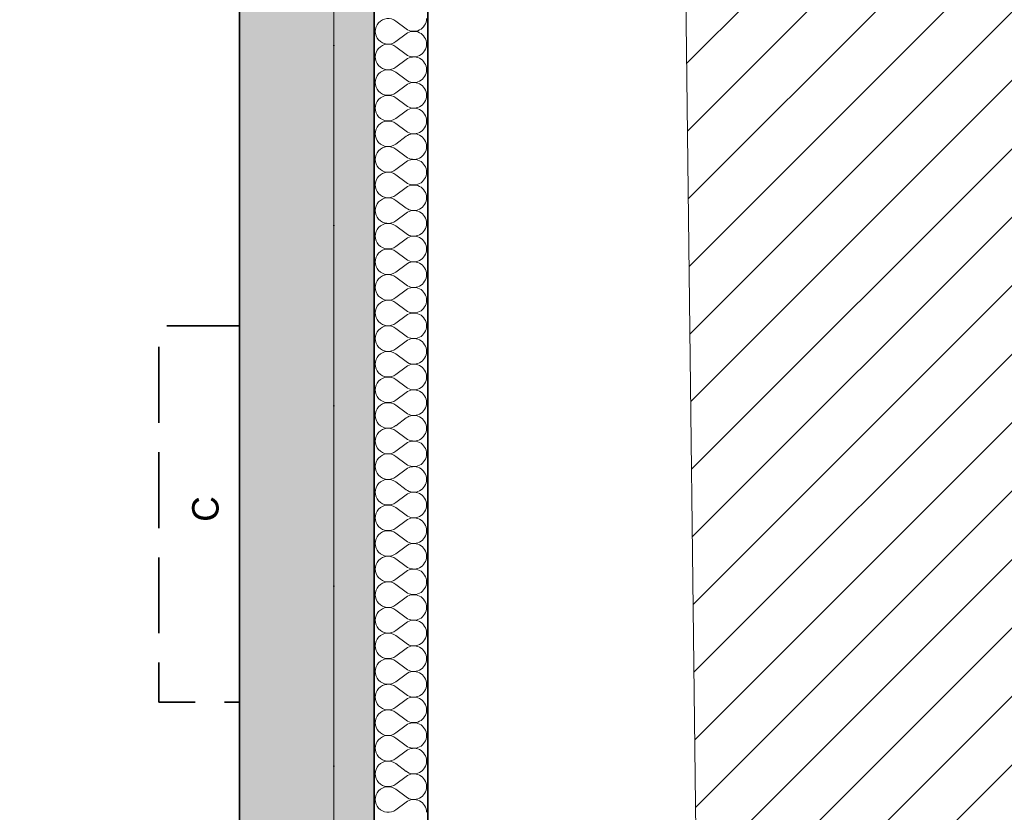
# Model space of a CAD drawing. Header units: millimetres. Extents: x 82175 to 237000, y 24756 to 471700.
# Tile 124 of 256: x 121342 to 125004, y 307387 to 310335. Entities that reach past the tile are written whole.
import ezdxf

# ---------------------------------------------------------------- set-up
doc = ezdxf.new("R2010")
doc.units = ezdxf.units.MM
doc.linetypes.add('Krawędzie ukryte', pattern=[3.912222, 2.822222, -1.09])
doc.linetypes.add('Kropki i Kreski', pattern=[6.702778, 3.527778, -1.763889, 0, -1.411111])
for name, color, linetype in [('- A - ocieplenie', 8, 'Continuous'), ('2D - Rysunki i Obrazki', 8, 'Continuous'), ('Instalacje - Went_Klim', 8, 'Continuous'), ('Konstrukcja - Siatka mod', 8, 'Continuous'), ('Konstrukcja - Stropy', 8, 'Continuous'), ('Konstrukcja - Ściany zewnętrzne', 8, 'Continuous')]:
    doc.layers.add(name, color=color, linetype=linetype)
doc.styles.add('STYL_AUTOMATYCZNY_8', font='txt')

# ---------------------------------------------------------------- blocks, each defined once
blk = doc.blocks.new('*X21')
at = {"layer": '- A - ocieplenie', "linetype": 'Continuous', "lineweight": 13, "ltscale": 100}
for p, q in [((49898.5, 319861.1), (49936.6, 319832.5)), ((49898.5, 319784.9), (49936.6, 319813.4)), ((49898.5, 319765.8), (49936.6, 319737.3)), ((49898.5, 319689.6), (49936.6, 319718.2)), ((49898.5, 319670.6), (49936.6, 319642)), ((49898.5, 319594.4), (49936.6, 319623)), ((49898.5, 319575.4), (49936.6, 319546.8)), ((49898.5, 319499.2), (49936.6, 319527.7)), ((49898.5, 319480.1), (49936.6, 319451.5)), ((49898.5, 319403.9), (49936.6, 319432.5)), ((49898.5, 319384.9), (49936.6, 319356.3)), ((49898.5, 319308.7), (49936.6, 319337.3)), ((49898.5, 319289.6), (49936.6, 319261.1)), ((49898.5, 319213.4), (49936.6, 319242)), ((49898.5, 319194.4), (49936.6, 319165.8)), ((49898.5, 319118.2), (49936.6, 319146.8)), ((49898.5, 319099.2), (49936.6, 319070.6)), ((49898.5, 319023), (49936.6, 319051.5)), ((49898.5, 319003.9), (49936.6, 318975.4)), ((49898.5, 318927.7), (49936.6, 318956.3)), ((49898.5, 318908.7), (49936.6, 318880.1)), ((49898.5, 318832.5), (49936.6, 318861.1)), ((49898.5, 318813.4), (49936.6, 318784.9)), ((49898.5, 318737.3), (49936.6, 318765.8)), ((49898.5, 318718.2), (49936.6, 318689.6)), ((49898.5, 318642), (49936.6, 318670.6)), ((49898.5, 318623), (49936.6, 318594.4)), ((49898.5, 318546.8), (49936.6, 318575.4)), ((49898.5, 318527.7), (49936.6, 318499.2)), ((49898.5, 318451.5), (49936.6, 318480.1)), ((49898.5, 318432.5), (49936.6, 318403.9)), ((49898.5, 318356.3), (49936.6, 318384.9)), ((49898.5, 318337.3), (49936.6, 318308.7)), ((49898.5, 318261.1), (49936.6, 318289.6)), ((49898.5, 318242), (49936.6, 318213.4)), ((49898.5, 318165.8), (49936.6, 318194.4)), ((49898.5, 318146.8), (49936.6, 318118.2)), ((49898.5, 318070.6), (49936.6, 318099.2)), ((49898.5, 318051.5), (49936.6, 318023)), ((49898.5, 317975.4), (49936.6, 318003.9)), ((49898.5, 317956.3), (49936.6, 317927.7)), ((49898.5, 317880.1), (49936.6, 317908.7)), ((49898.5, 317861.1), (49936.6, 317832.5)), ((49898.5, 317784.9), (49936.6, 317813.4)), ((49898.5, 317765.8), (49936.6, 317737.3)), ((49898.5, 317689.6), (49936.6, 317718.2)), ((49898.5, 317670.6), (49936.6, 317642)), ((49898.5, 317594.4), (49936.6, 317623)), ((49898.5, 317575.4), (49936.6, 317546.8)), ((49898.5, 317499.2), (49936.6, 317527.7)), ((49898.5, 317480.1), (49936.6, 317451.5)), ((49898.5, 317403.9), (49936.6, 317432.5)), ((49898.5, 317384.9), (49936.6, 317356.3)), ((49898.5, 317308.7), (49936.6, 317337.3)), ((49898.5, 317289.6), (49936.6, 317261.1)), ((49898.5, 317213.4), (49936.6, 317242)), ((49898.5, 317194.4), (49936.6, 317165.8)), ((49898.5, 317118.2), (49936.6, 317146.8)), ((49898.5, 317099.2), (49936.6, 317070.6)), ((49898.5, 317023), (49936.6, 317051.5)), ((49898.5, 317003.9), (49936.6, 316975.4)), ((49898.5, 316927.7), (49936.6, 316956.3))]:
    blk.add_line(p, q, dxfattribs=at)
for centre, start, end in [((49869.9, 319823), 53.1301, 306.8699), ((49965.2, 319870.6), 233.1301, 0), ((49965.2, 319775.4), 0, 126.8699), ((49869.9, 319727.7), 53.1301, 306.8699), ((49965.2, 319775.4), 233.1301, 0), ((49965.2, 319680.1), 0, 126.8699), ((49869.9, 319632.5), 53.1301, 306.8699), ((49965.2, 319680.1), 233.1301, 0), ((49965.2, 319584.9), 0, 126.8699), ((49869.9, 319537.3), 53.1301, 306.8699), ((49965.2, 319584.9), 233.1301, 0), ((49965.2, 319489.6), 0, 126.8699), ((49869.9, 319442), 53.1301, 306.8699), ((49965.2, 319489.6), 233.1301, 0), ((49965.2, 319394.4), 0, 126.8699), ((49869.9, 319346.8), 53.1301, 306.8699), ((49965.2, 319394.4), 233.1301, 0), ((49965.2, 319299.2), 0, 126.8699), ((49869.9, 319251.5), 53.1301, 306.8699), ((49965.2, 319299.2), 233.1301, 0), ((49965.2, 319203.9), 0, 126.8699), ((49869.9, 319156.3), 53.1301, 306.8699), ((49965.2, 319203.9), 233.1301, 0), ((49965.2, 319108.7), 0, 126.8699), ((49869.9, 319061.1), 53.1301, 306.8699), ((49965.2, 319108.7), 233.1301, 0), ((49965.2, 319013.4), 0, 126.8699), ((49869.9, 318965.8), 53.1301, 306.8699), ((49965.2, 319013.4), 233.1301, 0), ((49965.2, 318918.2), 0, 126.8699), ((49869.9, 318870.6), 53.1301, 306.8699), ((49965.2, 318918.2), 233.1301, 0), ((49965.2, 318823), 0, 126.8699), ((49869.9, 318775.4), 53.1301, 306.8699), ((49965.2, 318823), 233.1301, 0), ((49965.2, 318727.7), 0, 126.8699), ((49869.9, 318680.1), 53.1301, 306.8699), ((49965.2, 318727.7), 233.1301, 0), ((49965.2, 318632.5), 0, 126.8699), ((49869.9, 318584.9), 53.1301, 306.8699), ((49965.2, 318632.5), 233.1301, 0), ((49965.2, 318537.3), 0, 126.8699), ((49869.9, 318489.6), 53.1301, 306.8699), ((49965.2, 318537.3), 233.1301, 0), ((49965.2, 318442), 0, 126.8699), ((49869.9, 318394.4), 53.1301, 306.8699), ((49965.2, 318442), 233.1301, 0), ((49965.2, 318346.8), 0, 126.8699), ((49869.9, 318299.2), 53.1301, 306.8699), ((49965.2, 318346.8), 233.1301, 0), ((49965.2, 318251.5), 0, 126.8699), ((49869.9, 318203.9), 53.1301, 306.8699), ((49965.2, 318251.5), 233.1301, 0), ((49965.2, 318156.3), 0, 126.8699), ((49869.9, 318108.7), 53.1301, 306.8699), ((49965.2, 318156.3), 233.1301, 0), ((49965.2, 318061.1), 0, 126.8699), ((49869.9, 318013.4), 53.1301, 306.8699), ((49965.2, 318061.1), 233.1301, 0), ((49965.2, 317965.8), 0, 126.8699), ((49869.9, 317918.2), 53.1301, 306.8699), ((49965.2, 317965.8), 233.1301, 0), ((49965.2, 317870.6), 0, 126.8699), ((49869.9, 317823), 53.1301, 306.8699), ((49965.2, 317870.6), 233.1301, 0), ((49965.2, 317775.4), 0, 126.8699), ((49869.9, 317727.7), 53.1301, 306.8699), ((49965.2, 317775.4), 233.1301, 0), ((49965.2, 317680.1), 0, 126.8699), ((49869.9, 317632.5), 53.1301, 306.8699), ((49965.2, 317680.1), 233.1301, 0), ((49965.2, 317584.9), 0, 126.8699), ((49869.9, 317537.3), 53.1301, 306.8699), ((49965.2, 317584.9), 233.1301, 0), ((49965.2, 317489.6), 0, 126.8699), ((49869.9, 317442), 53.1301, 306.8699), ((49965.2, 317489.6), 233.1301, 0), ((49965.2, 317394.4), 0, 126.8699), ((49869.9, 317346.8), 53.1301, 306.8699), ((49965.2, 317394.4), 233.1301, 0), ((49965.2, 317299.2), 0, 126.8699), ((49869.9, 317251.5), 53.1301, 306.8699), ((49965.2, 317299.2), 233.1301, 0), ((49965.2, 317203.9), 0, 126.8699), ((49869.9, 317156.3), 53.1301, 306.8699), ((49965.2, 317203.9), 233.1301, 0), ((49965.2, 317108.7), 0, 126.8699), ((49869.9, 317061.1), 53.1301, 306.8699), ((49965.2, 317108.7), 233.1301, 0), ((49965.2, 317013.4), 0, 126.8699), ((49869.9, 316965.8), 53.1301, 306.8699), ((49965.2, 317013.4), 233.1301, 0), ((49965.2, 316918.2), 0, 126.8699)]:
    blk.add_arc(centre, 47.6, start, end, dxfattribs=at)

msp = doc.modelspace()

# ---------------------------------------------------------------- hatches: boundary and pattern name
at = {"linetype": 'Continuous', "lineweight": 15}
h = msp.add_hatch(dxfattribs=at)
h.set_pattern_fill('Bloczki_ceramiczne_0003', color=8, style=0, pattern_type=2)
h.set_pattern_definition([(45, (-135208.59, 595386.62), (-127.27922, 127.27922), [])])
h.paths.add_polyline_path([(123678.8, 322263.9), (123869, 306275.6), (124009.9, 306078.5), (126631.9, 306072.5), (126631.9, 322247.6)])
at = {"layer": 'Konstrukcja - Ściany zewnętrzne', "linetype": 'Continuous', "lineweight": 13}
msp.add_hatch(color=8, dxfattribs=at).paths.add_polyline_path([(122660, 306578.9), (122660, 319058.9), (122160, 319058.9), (122160, 306578.9)])

# ---------------------------------------------------------------- linework, layer by layer
at = {"layer": '- A - ocieplenie', "color": 8, "linetype": 'Continuous', "lineweight": 35, "ltscale": 100, "flags": 128}
for points in [[(122660, 319358.9), (122660, 306578.9)], [(122860, 306778.9), (122860, 319358.9)]]:
    msp.add_lwpolyline(points, dxfattribs=at)
at = {"color": 8, "linetype": 'Continuous', "lineweight": 13, "ltscale": 100, "flags": 128}
msp.add_lwpolyline([(123678.8, 322263.9), (123869, 306275.6), (124009.9, 306078.5), (126631.9, 306072.5), (126631.9, 322247.6)], close=True, dxfattribs=at)
at = {"layer": 'Instalacje - Went_Klim', "color": 8, "linetype": 'Krawędzie ukryte', "lineweight": 35, "ltscale": 100, "flags": 128}
msp.add_lwpolyline([(122160, 309196.6), (122160, 307796.6), (121860, 307796.6), (121860, 309196.6)], close=True, dxfattribs=at)
at = {"layer": 'Konstrukcja - Siatka mod', "color": 8, "linetype": 'Kropki i Kreski', "lineweight": 13, "ltscale": 100}
msp.add_line((122510, 322164.8), (122510, 305200), dxfattribs=at)
at = {"layer": 'Konstrukcja - Stropy', "color": 8, "linetype": 'Continuous', "lineweight": 13, "ltscale": 100, "flags": 128}
msp.add_lwpolyline([(122510, 319058.9), (95470, 319058.9), (95470, 306578.9), (107140, 306578.9), (107140, 311628.9), (110440, 311628.9), (110440, 306578.9), (122510, 306578.9)], close=True, dxfattribs=at)
at = {"layer": 'Konstrukcja - Ściany zewnętrzne', "color": 8, "linetype": 'Continuous', "lineweight": 35, "ltscale": 100, "flags": 128}
for points in [[(122660, 306278.9), (122660, 319358.9)], [(122160, 311448.9), (122160, 306578.9)]]:
    msp.add_lwpolyline(points, dxfattribs=at)

# ---------------------------------------------------------------- block references
at = {"color": 8, "linetype": 'Continuous', "lineweight": 20, "ltscale": 100}
msp.add_blockref('*X21', (72842.4, -9531.6), dxfattribs=at)

# ---------------------------------------------------------------- texts
at = {"layer": '2D - Rysunki i Obrazki', "color": 8, "linetype": 'Continuous', "lineweight": 35, "insert": (122083.1, 308514.8), "char_height": 98.407, "attachment_point": 8, "rotation": 90, "style": 'STYL_AUTOMATYCZNY_8'}
msp.add_mtext('\\A1;{\\pqc;\\fF1|b0|i0|c0|p0;\\W1.000000;C}', dxfattribs=at)

doc.saveas('drawing.dxf')
